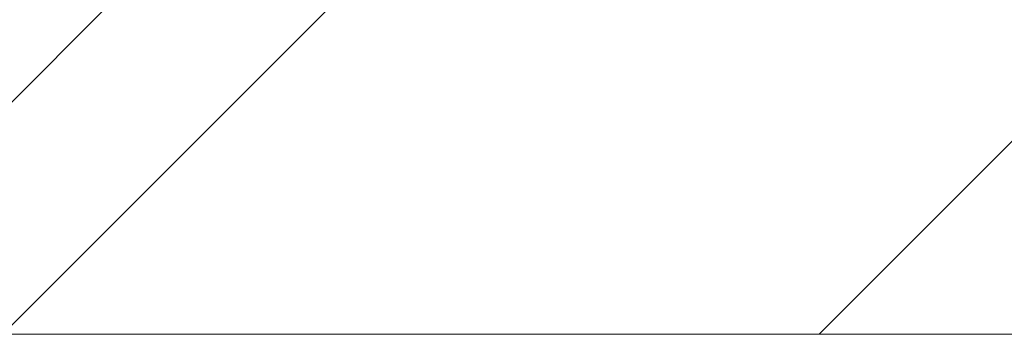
# Model space of a CAD drawing. Header units: millimetres. Extents: x -21522 to 71342, y -39668 to 2056.
# Tile 45 of 256: x -3414 to -3239, y -33092 to -33036. Entities that reach past the tile are written whole.
import ezdxf

# ---------------------------------------------------------------- set-up
doc = ezdxf.new("R2010")
doc.units = ezdxf.units.MM
doc.layers.add('A-WALL', color=113, linetype='Continuous', lineweight=13)
doc.layers.add('A-WALL-PATT', color=111, linetype='Continuous', lineweight=13)

msp = doc.modelspace()

# ---------------------------------------------------------------- hatches: boundary and pattern name
at = {"layer": 'A-WALL-PATT'}
h = msp.add_hatch(dxfattribs=at)
h.set_pattern_fill('FP_1', color=30, style=0, pattern_type=2)
h.set_pattern_definition([(45, (0, 0), (-112.2532, 112.2532), []), (45, (39.69, 0), (0, 224.5064), []), (45, (-39.69, 0), (0, 224.5064), [])])
h.paths.add_polyline_path([(9759.97, -33091.62), (9759.97, -33076.62), (9827.47, -33076.62), (9827.47, -33075.62), (9828.97, -33075.62), (9828.97, -33031.62), (7320.99, -33031.62), (7320.99, -33091.62), (9725.96, -33091.62)])
h.paths.add_polyline_path([(10897.97, -33091.62), (13364.73, -33091.62), (13364.73, -33031.62), (10828.97, -33031.62), (10828.97, -33075.62), (10830.47, -33075.62), (10830.47, -33076.62), (10897.97, -33076.62)])
h.paths.add_polyline_path([(3974.48, -33091.62), (5422.99, -33091.62), (5422.99, -33031.62), (3905.48, -33031.62), (3905.48, -33075.62), (3906.98, -33075.62), (3906.98, -33076.62), (3974.48, -33076.62)])
h.paths.add_polyline_path([(77.85, -33091.62), (836.48, -33091.62), (836.48, -33076.62), (903.98, -33076.62), (903.98, -33075.62), (905.48, -33075.62), (905.48, -33031.62), (8.85, -33031.62), (8.85, -33075.62), (10.35, -33075.62), (10.35, -33076.62), (77.85, -33076.62)])
h.paths.add_polyline_path([(-3275.3, -33091.62), (-3060.15, -33091.62), (-3060.15, -33076.62), (-2992.65, -33076.62), (-2992.65, -33075.62), (-2991.15, -33075.62), (-2991.15, -33031.62), (-4484.01, -33031.62), (-4544.01, -33091.62), (-4187.67, -33091.62)])

# ---------------------------------------------------------------- linework, layer by layer
at = {"layer": 'A-WALL', "color": 30}
msp.add_line((-4544.01, -33091.62), (-3060.15, -33091.62), dxfattribs=at)

doc.saveas('drawing.dxf')
